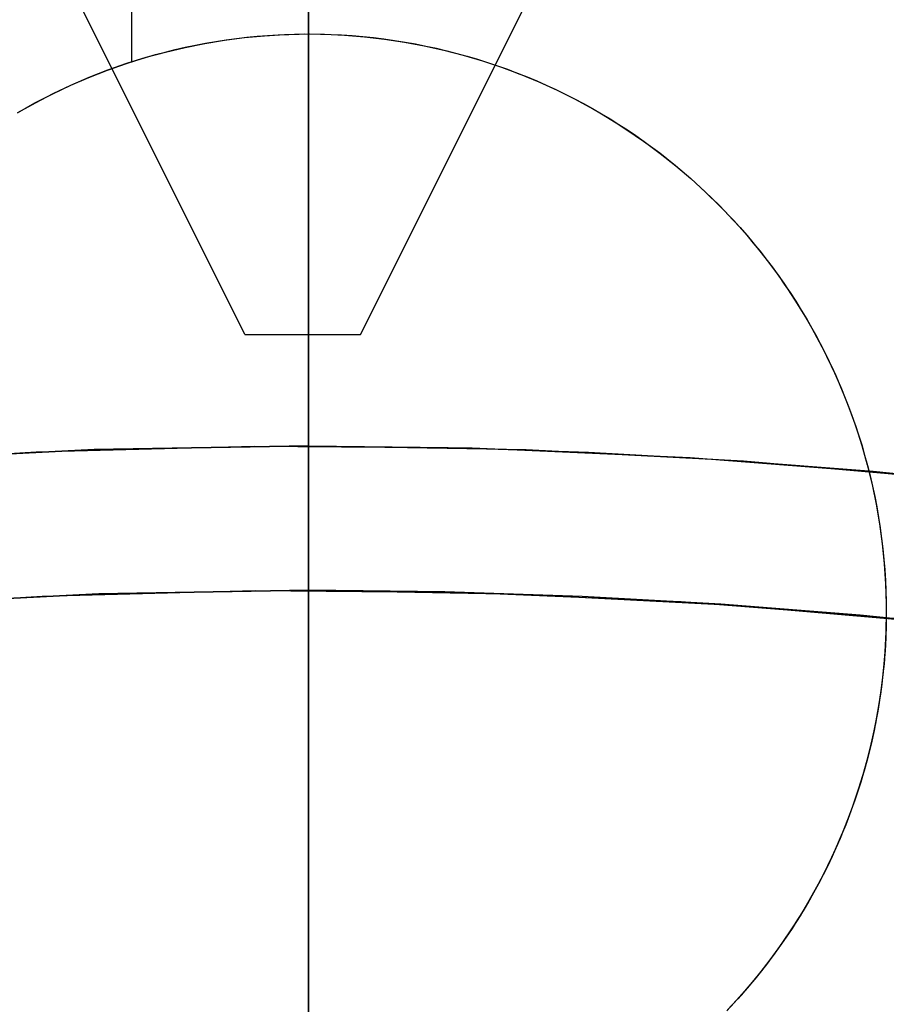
# Model space of a CAD drawing. Header units: millimetres. Extents: x -356 to 356, y -410 to 410.
# Tile 78 of 126: x -1 to 2, y 19.64 to 23.05. Entities that reach past the tile are written whole.
import ezdxf

# ---------------------------------------------------------------- set-up
doc = ezdxf.new("R2010")
doc.units = ezdxf.units.MM
doc.header["$MEASUREMENT"] = 0
doc.layers.add('1', color=7, linetype='Continuous')

msp = doc.modelspace()

# ---------------------------------------------------------------- linework, layer by layer
at = {"layer": '1', "color": 252, "extrusion": (1, 0, 0)}
for points in [[(34.4019, -339.2847), (34.0983, -339.453), (33.7891, -339.6107), (33.4746, -339.7575), (33.1551, -339.8934), (32.8312, -340.0181), (32.5031, -340.1314), (32.1713, -340.2333), (31.8361, -340.3236), (31.498, -340.4023), (31.1574, -340.4691), (30.8147, -340.5241), (30.4702, -340.5672), (30.1245, -340.5983), (29.7779, -340.6174), (29.4309, -340.6244), (29.0838, -340.6194), (28.7371, -340.6023), (28.3912, -340.5732), (28.0465, -340.5321), (27.7034, -340.4791), (27.3624, -340.4142), (27.0239, -340.3376), (26.6882, -340.2492), (26.3558, -340.1492), (26.0271, -340.0377), (25.7024, -339.9149), (25.3822, -339.7809), (25.0668, -339.6359), (24.7567, -339.48), (24.4521, -339.3135), (24.1535, -339.1364), (23.8613, -338.9492), (23.5757, -338.7518), (23.2971, -338.5447), (23.0259, -338.3281), (22.7624, -338.1022), (22.5068, -337.8672), (22.2596, -337.6235), (22.021, -337.3714), (21.7913, -337.1112), (21.5707, -336.8432), (21.3596, -336.5676), (21.1582, -336.2849), (20.9667, -335.9954), (20.7854, -335.6994), (20.6144, -335.3973), (20.4541, -335.0894), (20.3045, -334.7762), (20.1659, -334.4579), (20.0384, -334.1351), (19.9222, -333.808), (19.8174, -333.4771), (19.7242, -333.1427), (19.6426, -332.8053), (19.5728, -332.4653), (19.5149, -332.123), (19.4688, -331.779), (19.4347, -331.4335), (19.4126, -331.0871), (19.4026, -330.7401), (19.4046, -330.393), (19.4187, -330.0462), (19.4447, -329.7001), (19.4828, -329.355), (19.5329, -329.0115), (19.5948, -328.67), (19.6685, -328.3308), (19.754, -327.9944), (19.8511, -327.6611), (19.9597, -327.3314), (20.0797, -327.0057), (20.2109, -326.6843), (20.3532, -326.3677), (20.5064, -326.0562), (20.6703, -325.7502), (20.8447, -325.4501), (21.0294, -325.1562), (21.2243, -324.8689), (21.4289, -324.5886), (21.6432, -324.3155), (21.8669, -324.05), (22.0996, -323.7925), (22.3411, -323.5431), (22.5911, -323.3024), (22.8493, -323.0704), (23.1155, -322.8475), (23.3892, -322.634), (23.6701, -322.4301), (23.958, -322.2362), (24.2524, -322.0523), (24.553, -321.8787), (24.8594, -321.7157), (25.1714, -321.5634), (25.4884, -321.422), (25.8101, -321.2917), (26.1362, -321.1727), (26.4662, -321.0651), (26.7998, -320.9689), (27.1364, -320.8844), (27.4759, -320.8117), (27.8176, -320.7507), (28.1612, -320.7017), (28.5064, -320.6646), (28.8526, -320.6395), (29.1994, -320.6265), (29.5466, -320.6255), (29.8935, -320.6365), (30.2399, -320.6596), (30.5852, -320.6947), (30.9291, -320.7417), (31.2712, -320.8007), (31.611, -320.8715), (31.9482, -320.954), (32.2823, -321.0482), (32.6129, -321.154), (32.9396, -321.2711), (33.2621, -321.3995), (33.58, -321.5391), (33.8928, -321.6896), (34.2002, -321.8508), (34.5018, -322.0226), (34.7973, -322.2048), (35.0862, -322.3971), (35.3684, -322.5994), (35.6433, -322.8113), (35.9107, -323.0326), (36.1703, -323.2631), (36.4217, -323.5024), (36.6646, -323.7503), (36.8988, -324.0065), (37.124, -324.2707), (37.3399, -324.5426), (37.5462, -324.8217), (37.7426, -325.1079), (37.9291, -325.4007), (38.1052, -325.6998), (38.2709, -326.0048), (38.4259, -326.3154), (38.57, -326.6312), (38.7031, -326.9518), (38.825, -327.2768), (38.9355, -327.6059), (39.0345, -327.9386), (39.1219, -328.2745), (39.1976, -328.6133), (39.2615, -328.9545), (39.3135, -329.2977), (39.3536, -329.6425), (39.3817, -329.9884), (39.3977, -330.3352), (39.4018, -330.6823), (39.3937, -331.0293), (39.3737, -331.3759), (39.3416, -331.7215), (39.2975, -332.0658), (39.2415, -332.4084), (39.1737, -332.7488), (39.0941, -333.0867), (39.0028, -333.4216), (38.8999, -333.7531), (38.7856, -334.0809), (38.66, -334.4044), (38.5232, -334.7235), (38.3754, -335.0376), (38.2169, -335.3464), (38.0477, -335.6495), (37.8681, -335.9465), (37.6783, -336.2371), (37.4785, -336.521), (37.269, -336.7978), (37.05, -337.0671), (36.8217, -337.3286), (36.5846, -337.5821), (36.3388, -337.8272), (36.0846, -338.0636), (35.8224, -338.2911), (35.5525, -338.5093), (35.2751, -338.718), (34.9907, -338.917), (34.6995, -339.1059), (34.4019, -339.2847)], [(33.9019, -338.4187), (33.6287, -338.5701), (33.3504, -338.7121), (33.0673, -338.8442), (32.7798, -338.9665), (32.4883, -339.0787), (32.193, -339.1807), (31.8943, -339.2724), (31.5927, -339.3537), (31.2884, -339.4245), (30.9818, -339.4847), (30.6734, -339.5342), (30.3634, -339.5729), (30.0522, -339.6009), (29.7403, -339.6181), (29.428, -339.6244), (29.1156, -339.6199), (28.8036, -339.6045), (28.4922, -339.5783), (28.182, -339.5414), (27.8733, -339.4937), (27.5664, -339.4353), (27.2617, -339.3663), (26.9596, -339.2867), (26.6604, -339.1967), (26.3646, -339.0964), (26.0723, -338.9859), (25.7842, -338.8653), (25.5003, -338.7348), (25.2212, -338.5945), (24.9471, -338.4446), (24.6784, -338.2852), (24.4153, -338.1167), (24.1583, -337.9391), (23.9076, -337.7527), (23.6635, -337.5577), (23.4263, -337.3544), (23.1964, -337.1429), (22.9739, -336.9236), (22.7591, -336.6967), (22.5524, -336.4625), (22.3539, -336.2213), (22.1639, -335.9733), (21.9826, -335.7189), (21.8102, -335.4583), (21.647, -335.1919), (21.4932, -334.92), (21.3489, -334.6429), (21.2143, -334.361), (21.0895, -334.0746), (20.9748, -333.784), (20.8702, -333.4896), (20.7759, -333.1918), (20.692, -332.8909), (20.6186, -332.5872), (20.5557, -332.2812), (20.5036, -331.9732), (20.4621, -331.6635), (20.4314, -331.3526), (20.4116, -331.0408), (20.4025, -330.7286), (20.4043, -330.4162), (20.417, -330.104), (20.4405, -329.7925), (20.4747, -329.482), (20.5198, -329.1728), (20.5755, -328.8654), (20.6419, -328.5602), (20.7188, -328.2574), (20.8062, -327.9574), (20.9039, -327.6607), (21.0119, -327.3675), (21.13, -327.0783), (21.258, -326.7934), (21.3959, -326.513), (21.5434, -326.2376), (21.7004, -325.9675), (21.8667, -325.703), (22.042, -325.4445), (22.2262, -325.1922), (22.4191, -324.9464), (22.6204, -324.7075), (22.8298, -324.4757), (23.0472, -324.2513), (23.2722, -324.0346), (23.5046, -323.8258), (23.7441, -323.6252), (23.9904, -323.4331), (24.2433, -323.2496), (24.5024, -323.075), (24.7673, -322.9095), (25.0379, -322.7533), (25.3137, -322.6066), (25.5944, -322.4695), (25.8798, -322.3423), (26.1693, -322.225), (26.4628, -322.1179), (26.7598, -322.021), (27.06, -321.9345), (27.363, -321.8584), (27.6685, -321.7929), (27.976, -321.7381), (28.2853, -321.694), (28.5959, -321.6606), (28.9075, -321.638), (29.2197, -321.6263), (29.5321, -321.6254), (29.8443, -321.6353), (30.1561, -321.6561), (30.4669, -321.6877), (30.7764, -321.73), (31.0843, -321.7831), (31.3901, -321.8468), (31.6936, -321.9211), (31.9942, -322.0059), (32.2918, -322.101), (32.5859, -322.2064), (32.8761, -322.322), (33.1622, -322.4476), (33.4437, -322.583), (33.7204, -322.7282), (33.9918, -322.8828), (34.2577, -323.0468), (34.5178, -323.2199), (34.7717, -323.4019), (35.0191, -323.5926), (35.2598, -323.7918), (35.4934, -323.9992), (35.7197, -324.2146), (35.9384, -324.4377), (36.1491, -324.6683), (36.3518, -324.9061), (36.5461, -325.1507), (36.7317, -325.402), (36.9086, -325.6595), (37.0764, -325.9231), (37.2349, -326.1922), (37.384, -326.4668), (37.5235, -326.7463), (37.6532, -327.0305), (37.773, -327.3191), (37.8827, -327.6116), (37.9821, -327.9077), (38.0712, -328.2072), (38.1499, -328.5095), (38.218, -328.8144), (38.2755, -329.1215), (38.3224, -329.4303), (38.3584, -329.7407), (38.3837, -330.052), (38.3982, -330.3641), (38.4018, -330.6765), (38.3945, -330.9888), (38.3765, -331.3007), (38.3476, -331.6118), (38.3079, -331.9217), (38.2576, -332.23), (38.1965, -332.5364), (38.1248, -332.8404), (38.0427, -333.1419), (37.9501, -333.4402), (37.8472, -333.7352), (37.7342, -334.0264), (37.6111, -334.3136), (37.4781, -334.5963), (37.3354, -334.8742), (37.1831, -335.147), (37.0215, -335.4143), (36.8506, -335.6759), (36.6708, -335.9313), (36.4823, -336.1804), (36.2852, -336.4228), (36.0798, -336.6582), (35.8663, -336.8863), (35.6451, -337.1069), (35.4164, -337.3197), (35.1804, -337.5244), (34.9374, -337.7208), (34.6878, -337.9086), (34.4318, -338.0877), (34.1697, -338.2578), (33.9019, -338.4187)], [(33.4019, -337.5526), (33.1591, -337.6873), (32.9117, -337.8134), (32.66, -337.9309), (32.4045, -338.0396), (32.1453, -338.1393), (31.8829, -338.23), (31.6174, -338.3115), (31.3493, -338.3838), (31.0788, -338.4467), (30.8063, -338.5002), (30.5321, -338.5442), (30.2566, -338.5787), (29.98, -338.6035), (29.7027, -338.6188), (29.4251, -338.6244), (29.1474, -338.6204), (28.87, -338.6067), (28.5933, -338.5835), (28.3176, -338.5506), (28.0431, -338.5082), (27.7703, -338.4563), (27.4995, -338.3949), (27.231, -338.3242), (26.965, -338.2442), (26.702, -338.1551), (26.4423, -338.0568), (26.1861, -337.9496), (25.9338, -337.8336), (25.6857, -337.7089), (25.4421, -337.5757), (25.2032, -337.434), (24.9694, -337.2842), (24.7409, -337.1264), (24.5181, -336.9607), (24.3011, -336.7874), (24.0903, -336.6066), (23.8859, -336.4187), (23.6881, -336.2237), (23.4972, -336.022), (23.3134, -335.8139), (23.137, -335.5994), (22.9681, -335.379), (22.8069, -335.1528), (22.6538, -334.9212), (22.5087, -334.6844), (22.3719, -334.4427), (22.2437, -334.1964), (22.124, -333.9458), (22.0131, -333.6912), (21.9111, -333.433), (21.8182, -333.1713), (21.7343, -332.9065), (21.6597, -332.639), (21.5945, -332.3691), (21.5386, -332.0971), (21.4923, -331.8233), (21.4554, -331.5481), (21.4282, -331.2717), (21.4105, -330.9946), (21.4025, -330.717), (21.4041, -330.4393), (21.4153, -330.1618), (21.4362, -329.8849), (21.4666, -329.6089), (21.5067, -329.3341), (21.5562, -329.0609), (21.6152, -328.7895), (21.6836, -328.5204), (21.7612, -328.2538), (21.8481, -327.99), (21.9441, -327.7294), (22.0491, -327.4723), (22.1629, -327.219), (22.2855, -326.9698), (22.4166, -326.7251), (22.5561, -326.485), (22.7039, -326.2499), (22.8598, -326.02), (23.0235, -325.7958), (23.195, -325.5773), (23.3739, -325.3649), (23.56, -325.1589), (23.7533, -324.9594), (23.9533, -324.7668), (24.1599, -324.5812), (24.3728, -324.4029), (24.5917, -324.2321), (24.8165, -324.069), (25.0468, -323.9138), (25.2823, -323.7667), (25.5228, -323.6278), (25.7679, -323.4974), (26.0175, -323.3756), (26.2711, -323.2625), (26.5285, -323.1583), (26.7894, -323.0631), (27.0534, -322.9769), (27.3202, -322.9), (27.5895, -322.8324), (27.8611, -322.7742), (28.1345, -322.7255), (28.4094, -322.6862), (28.6855, -322.6566), (28.9624, -322.6365), (29.2399, -322.6261), (29.5176, -322.6253), (29.7952, -322.6341), (30.0723, -322.6526), (30.3485, -322.6806), (30.6237, -322.7183), (30.8973, -322.7654), (31.1692, -322.8221), (31.4389, -322.8881), (31.7062, -322.9635), (31.9707, -323.0481), (32.2321, -323.1418), (32.4901, -323.2445), (32.7444, -323.3561), (32.9946, -323.4765), (33.2405, -323.6055), (33.4818, -323.743), (33.7182, -323.8887), (33.9494, -324.0426), (34.1751, -324.2044), (34.395, -324.3739), (34.6089, -324.551), (34.8166, -324.7353), (35.0177, -324.9268), (35.2121, -325.1252), (35.3994, -325.3301), (35.5796, -325.5415), (35.7523, -325.7589), (35.9173, -325.9823), (36.0745, -326.2112), (36.2236, -326.4454), (36.3646, -326.6847), (36.4971, -326.9287), (36.6211, -327.1772), (36.7364, -327.4298), (36.8429, -327.6863), (36.9403, -327.9463), (37.0288, -328.2096), (37.108, -328.4757), (37.1779, -328.7445), (37.2385, -329.0155), (37.2896, -329.2885), (37.3312, -329.563), (37.3633, -329.8389), (37.3857, -330.1156), (37.3986, -330.393), (37.4018, -330.6707), (37.3954, -330.9483), (37.3793, -331.2256), (37.3536, -331.5021), (37.3184, -331.7775), (37.2736, -332.0516), (37.2193, -332.3239), (37.1556, -332.5942), (37.0826, -332.8621), (37.0003, -333.1274), (36.9089, -333.3896), (36.8084, -333.6484), (36.6989, -333.9037), (36.5807, -334.155), (36.4539, -334.402), (36.3185, -334.6445), (36.1748, -334.8821), (36.023, -335.1146), (35.8632, -335.3417), (35.6955, -335.5631), (35.5204, -335.7785), (35.3378, -335.9878), (35.1481, -336.1906), (34.9514, -336.3866), (34.7481, -336.5758), (34.5383, -336.7577), (34.3224, -336.9323), (34.1005, -337.0993), (33.8729, -337.2585), (33.64, -337.4096), (33.4019, -337.5526)], [(21.9597, -50.6769), (24.9597, -52.1769)], [(21.9597, -50.2769), (24.9597, -48.7769)], [(23, -325.9019), (23, -327.9019)], [(21.9597, -50.2769), (21.9597, -50.6769)], [(21.5748, -446.5623), (21.5671, -445.991), (21.5441, -445.4169), (21.5055, -444.8407), (21.4511, -444.2629), (21.3807, -443.6841), (21.2942, -443.1051), (21.1915, -442.5265), (21.0725, -441.9489), (20.9373, -441.373), (20.7858, -440.7995), (20.618, -440.2292), (20.4342, -439.6626), (20.2344, -439.1005), (20.0187, -438.5435), (19.7874, -437.9923), (19.5408, -437.4475), (19.279, -436.9099), (19.0025, -436.3799), (18.7115, -435.8583), (18.4065, -435.3456), (18.0879, -434.8423), (17.756, -434.3491), (17.4114, -433.8663), (17.0546, -433.3945), (16.686, -432.9342), (16.3062, -432.4856), (15.9159, -432.0493), (15.5154, -431.6256), (15.1055, -431.2148), (14.6866, -430.8171), (14.2595, -430.4329), (13.8248, -430.0623)], [(21.5748, -446.5623), (21.5748, -492.0623)], [(13.6431, -430.5623), (14.0608, -430.9244), (14.471, -431.2996), (14.8732, -431.6876), (15.2667, -432.0881), (15.651, -432.5008), (16.0256, -432.9255), (16.3898, -433.3618), (16.7433, -433.8094), (17.0855, -434.2678), (17.4158, -434.7367), (17.734, -435.2155), (18.0394, -435.7038), (18.3317, -436.2011), (18.6105, -436.7069), (18.8754, -437.2205), (19.1262, -437.7414), (19.3625, -438.2691), (19.584, -438.8029), (19.7906, -439.3421), (19.982, -439.8863), (20.1581, -440.4346), (20.3188, -440.9866), (20.4639, -441.5415), (20.5935, -442.0987), (20.7075, -442.6575), (20.8059, -443.2173), (20.8888, -443.7775), (20.9562, -444.3374), (21.0084, -444.8964), (21.0454, -445.454), (21.0675, -446.0094), (21.0748, -446.5623)], [(21.0748, -446.5623), (21.0748, -492.0623)]]:
    msp.add_lwpolyline(points, dxfattribs=at)
at = {"layer": '1', "color": 252, "extrusion": (-0.000237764, 0, 1)}
msp.add_lwpolyline([(27.5022, 0), (27.4858, 0.9501), (27.4366, 1.899), (27.3547, 2.8457), (27.2401, 3.789), (27.0931, 4.7278), (26.9138, 5.6609), (26.7023, 6.5874), (26.459, 7.5059), (26.1842, 8.4155), (25.8781, 9.3151), (25.5411, 10.2036), (25.1737, 11.0799), (24.7763, 11.943), (24.3493, 12.7919), (23.8932, 13.6255), (23.4087, 14.4429), (22.8962, 15.2431), (22.3564, 16.0251), (21.7899, 16.788), (21.1975, 17.5309), (20.5797, 18.253), (19.9374, 18.9532), (19.2714, 19.6309), (18.5823, 20.2852), (17.871, 20.9153), (17.1384, 21.5205), (16.3854, 22.1001), (15.6128, 22.6533), (14.8216, 23.1795), (14.0127, 23.6781), (13.1871, 24.1484), (12.3457, 24.59), (11.4895, 25.0023), (10.6197, 25.3848), (9.7372, 25.7371), (8.843, 26.0586), (7.9383, 26.3491), (7.0241, 26.6083), (6.1015, 26.8357), (5.1715, 27.0311), (4.2354, 27.1943), (3.2943, 27.3251), (2.3491, 27.4233), (1.4012, 27.4889), (0.4515, 27.5217), (-0.4987, 27.5217), (-1.4484, 27.4889), (-2.3963, 27.4233), (-3.3415, 27.3251), (-4.2827, 27.1943), (-5.2188, 27.0311), (-6.1487, 26.8357), (-7.0713, 26.6083), (-7.9855, 26.3491), (-8.8902, 26.0586), (-9.7844, 25.7371), (-10.6669, 25.3848), (-11.5368, 25.0023), (-12.3929, 24.59), (-13.2343, 24.1484), (-14.0599, 23.6781), (-14.8688, 23.1795), (-15.66, 22.6533), (-16.4326, 22.1001), (-17.1857, 21.5205), (-17.9182, 20.9153), (-18.6295, 20.2852), (-19.3186, 19.6309), (-19.9847, 18.9532), (-20.6269, 18.253), (-21.2447, 17.5309), (-21.8372, 16.788), (-22.4036, 16.0251), (-22.9434, 15.2431), (-23.4559, 14.4429), (-23.9404, 13.6255), (-24.3965, 12.7919), (-24.8235, 11.943), (-25.2209, 11.0799), (-25.5883, 10.2036), (-25.9253, 9.3151), (-26.2314, 8.4155), (-26.5062, 7.5059), (-26.7495, 6.5874), (-26.961, 5.6609), (-27.1403, 4.7278), (-27.2874, 3.789), (-27.4019, 2.8457), (-27.4838, 1.899), (-27.533, 0.9501), (-27.5494, 0)], dxfattribs=at)
at = {"layer": '1', "color": 252, "extrusion": (-8.22423e-05, 0, 1)}
msp.add_lwpolyline([(26.5177, 0), (26.5019, 0.9156), (26.4545, 1.8301), (26.3756, 2.7424), (26.2652, 3.6514), (26.1235, 4.5561), (25.9507, 5.4553), (25.7469, 6.3481), (25.5125, 7.2332), (25.2476, 8.1098), (24.9526, 8.9767), (24.6279, 9.8329), (24.2739, 10.6774), (23.8908, 11.5092), (23.4794, 12.3272), (23.0399, 13.1306), (22.5729, 13.9183), (22.0791, 14.6894), (21.5589, 15.443), (21.013, 16.1782), (20.4421, 16.8941), (19.8468, 17.5899), (19.2278, 18.2648), (18.5859, 18.9178), (17.9218, 19.5483), (17.2364, 20.1556), (16.5305, 20.7388), (15.8048, 21.2973), (15.0603, 21.8304), (14.2978, 22.3375), (13.5183, 22.818), (12.7226, 23.2712), (11.9118, 23.6968), (11.0868, 24.0941), (10.2485, 24.4627), (9.398, 24.8021), (8.5364, 25.112), (7.6645, 25.392), (6.7835, 25.6417), (5.8944, 25.8608), (4.9983, 26.0492), (4.0962, 26.2064), (3.1892, 26.3325), (2.2784, 26.4272), (1.3649, 26.4903), (0.4497, 26.5219), (-0.466, 26.5219), (-1.3812, 26.4903), (-2.2947, 26.4272), (-3.2055, 26.3325), (-4.1125, 26.2064), (-5.0146, 26.0492), (-5.9107, 25.8608), (-6.7998, 25.6417), (-7.6808, 25.392), (-8.5527, 25.112), (-9.4144, 24.8021), (-10.2648, 24.4627), (-11.1031, 24.0941), (-11.9281, 23.6968), (-12.7389, 23.2712), (-13.5346, 22.818), (-14.3141, 22.3375), (-15.0766, 21.8304), (-15.8211, 21.2973), (-16.5468, 20.7388), (-17.2528, 20.1556), (-17.9382, 19.5483), (-18.6022, 18.9178), (-19.2441, 18.2648), (-19.8631, 17.5899), (-20.4584, 16.8941), (-21.0293, 16.1782), (-21.5752, 15.443), (-22.0954, 14.6894), (-22.5892, 13.9183), (-23.0562, 13.1306), (-23.4957, 12.3272), (-23.9072, 11.5092), (-24.2902, 10.6774), (-24.6443, 9.8329), (-24.969, 8.9767), (-25.2639, 8.1098), (-25.5288, 7.2332), (-25.7633, 6.3481), (-25.967, 5.4553), (-26.1399, 4.5561), (-26.2815, 3.6514), (-26.3919, 2.7424), (-26.4709, 1.8301), (-26.5183, 0.9156), (-26.5341, 0)], dxfattribs=at)
at = {"layer": '1', "color": 252}
for points in [[(0, 26.026), (0, 5)], [(0, 26.026), (0, 5)], [(-0.6118, 22.9041), (-0.6118, 24.9925)], [(-0.6118, 22.9041), (-0.6118, 24.9925)], [(-0.2205, 21.9597), (-1.7205, 24.9597)], [(0.1795, 21.9597), (1.6795, 24.9597)], [(-1.0081, 22.7273), (-0.9475, 22.7613), (-0.8857, 22.7932), (-0.8229, 22.8229), (-0.759, 22.8504), (-0.6943, 22.8756), (-0.6287, 22.8986), (-0.5624, 22.9193), (-0.4953, 22.9377), (-0.4277, 22.9537), (-0.3596, 22.9674), (-0.291, 22.9787), (-0.2221, 22.9876), (-0.1529, 22.9941), (-0.0835, 22.9983), (-0.0141, 23), (0.0554, 22.9992), (0.1249, 22.9961), (0.1941, 22.9906), (0.2632, 22.9826), (0.3319, 22.9723), (0.4002, 22.9595), (0.4681, 22.9445), (0.5353, 22.927), (0.602, 22.9073), (0.6679, 22.8852), (0.733, 22.8608), (0.7972, 22.8343), (0.8604, 22.8055), (0.9226, 22.7745), (0.9837, 22.7413), (1.0436, 22.7061), (1.1023, 22.6688), (1.1596, 22.6295), (1.2155, 22.5882), (1.27, 22.5451), (1.3229, 22.5), (1.3742, 22.4531), (1.4238, 22.4045), (1.4718, 22.3542), (1.5179, 22.3022), (1.5623, 22.2487), (1.6047, 22.1937), (1.6452, 22.1372), (1.6837, 22.0794), (1.7202, 22.0202), (1.7546, 21.9598), (1.7869, 21.8983), (1.817, 21.8357), (1.845, 21.772), (1.8707, 21.7075), (1.8941, 21.642), (1.9153, 21.5758), (1.9342, 21.5089), (1.9507, 21.4414), (1.9648, 21.3734), (1.9766, 21.3049), (1.986, 21.2361), (1.993, 21.1669), (1.9976, 21.0976), (1.9998, 21.0281), (1.9996, 20.9586), (1.9969, 20.8892), (1.9919, 20.8198), (1.9844, 20.7507), (1.9745, 20.682), (1.9623, 20.6135), (1.9477, 20.5456), (1.9307, 20.4782), (1.9114, 20.4114), (1.8898, 20.3454), (1.866, 20.2801), (1.8398, 20.2157), (1.8115, 20.1523), (1.7809, 20.0899), (1.7482, 20.0285), (1.7134, 19.9684), (1.6765, 19.9095), (1.6376, 19.8519), (1.5967, 19.7957), (1.5539, 19.7409), (1.5093, 19.6877), (1.4628, 19.6361)], [(-1.0062, 22.7284), (-0.9457, 22.7623), (-0.8845, 22.7938), (-0.8229, 22.8229), (-0.7603, 22.8498), (-0.6962, 22.8749), (-0.6308, 22.8979), (-0.5975, 22.9087), (-0.564, 22.9188), (-0.5301, 22.9285), (-0.496, 22.9375), (-0.4615, 22.946), (-0.4268, 22.9539), (-0.3919, 22.9612), (-0.3567, 22.9679), (-0.3213, 22.974), (-0.2857, 22.9795), (-0.2499, 22.9843), (-0.214, 22.9885), (-0.1779, 22.9921), (-0.1416, 22.995), (-0.1052, 22.9972), (-0.0688, 22.9988), (-0.0322, 22.9997), (0.0044, 23), (0.0411, 22.9996), (0.0778, 22.9985), (0.1145, 22.9967), (0.1512, 22.9943), (0.1879, 22.9912), (0.2245, 22.9874), (0.2611, 22.9829), (0.2976, 22.9777), (0.334, 22.9719), (0.3703, 22.9654), (0.4064, 22.9583), (0.4424, 22.9505), (0.4782, 22.942), (0.5138, 22.9329), (0.5492, 22.9231), (0.5843, 22.9127), (0.6193, 22.9017), (0.6539, 22.8901), (0.6883, 22.8778), (0.7224, 22.865), (0.7562, 22.8515), (0.7897, 22.8375), (0.8228, 22.8229), (0.8556, 22.8077), (0.888, 22.792), (0.9201, 22.7758), (0.9517, 22.7591), (0.9829, 22.7418), (1.0138, 22.724), (1.0442, 22.7058), (1.0742, 22.6871), (1.1037, 22.6679), (1.1328, 22.6483), (1.1614, 22.6283), (1.2172, 22.587), (1.271, 22.5442), (1.3229, 22.5), (1.3732, 22.4541), (1.4224, 22.406), (1.4703, 22.3558), (1.4938, 22.3299), (1.5169, 22.3035), (1.5396, 22.2766), (1.5619, 22.2492), (1.5838, 22.2213), (1.6053, 22.193), (1.6263, 22.1641), (1.6469, 22.1348), (1.667, 22.1051), (1.6866, 22.0749), (1.7058, 22.0442), (1.7244, 22.0132), (1.7425, 21.9817), (1.76, 21.9499), (1.7771, 21.9177), (1.7935, 21.8851), (1.8094, 21.8521), (1.8247, 21.8188), (1.8394, 21.7852), (1.8535, 21.7513), (1.867, 21.7172), (1.8799, 21.6827), (1.8921, 21.648), (1.9037, 21.613), (1.9147, 21.5779), (1.925, 21.5425), (1.9347, 21.5069), (1.9437, 21.4712), (1.952, 21.4353), (1.9597, 21.3993), (1.9667, 21.3632), (1.9731, 21.327), (1.9788, 21.2907), (1.9838, 21.2544), (1.9881, 21.218), (1.9917, 21.1816), (1.9947, 21.1452), (1.997, 21.1089), (1.9987, 21.0725), (1.9997, 21.0363), (2, 21.0001), (1.9997, 20.964), (1.9987, 20.9279), (1.9971, 20.8921), (1.9948, 20.8563), (1.992, 20.8207), (1.9884, 20.7853), (1.9843, 20.7501), (1.9796, 20.7151), (1.9743, 20.6803), (1.9684, 20.6457), (1.9619, 20.6114), (1.9472, 20.5436), (1.9304, 20.4769), (1.9114, 20.4114), (1.8903, 20.3467), (1.8667, 20.282), (1.8407, 20.2177), (1.8267, 20.1857), (1.8122, 20.1538), (1.797, 20.122), (1.7812, 20.0904), (1.7648, 20.059), (1.7478, 20.0277), (1.7301, 19.9967), (1.7119, 19.9659), (1.6931, 19.9353), (1.6736, 19.905), (1.6536, 19.8749), (1.6329, 19.8452), (1.6117, 19.8158), (1.5899, 19.7867), (1.5675, 19.7579), (1.5446, 19.7295), (1.5211, 19.7014), (1.4971, 19.6738), (1.4725, 19.6466), (1.4474, 19.6198)], [(-1.0062, 22.7284), (-0.9457, 22.7623), (-0.8845, 22.7938), (-0.8229, 22.8229), (-0.7603, 22.8498), (-0.6962, 22.8749), (-0.6308, 22.8979), (-0.5975, 22.9087), (-0.564, 22.9188), (-0.5301, 22.9285), (-0.496, 22.9375), (-0.4615, 22.946), (-0.4268, 22.9539), (-0.3919, 22.9612), (-0.3567, 22.9679), (-0.3213, 22.974), (-0.2857, 22.9795), (-0.2499, 22.9843), (-0.214, 22.9885), (-0.1779, 22.9921), (-0.1416, 22.995), (-0.1052, 22.9972), (-0.0688, 22.9988), (-0.0322, 22.9997), (0.0044, 23), (0.0411, 22.9996), (0.0778, 22.9985), (0.1145, 22.9967), (0.1512, 22.9943), (0.1879, 22.9912), (0.2245, 22.9874), (0.2611, 22.9829), (0.2976, 22.9777), (0.334, 22.9719), (0.3703, 22.9654), (0.4064, 22.9583), (0.4424, 22.9505), (0.4782, 22.942), (0.5138, 22.9329), (0.5492, 22.9231), (0.5843, 22.9127), (0.6193, 22.9017), (0.6539, 22.8901), (0.6883, 22.8778), (0.7224, 22.865), (0.7562, 22.8515), (0.7897, 22.8375), (0.8228, 22.8229), (0.8556, 22.8077), (0.888, 22.792), (0.9201, 22.7758), (0.9517, 22.7591), (0.9829, 22.7418), (1.0138, 22.724), (1.0442, 22.7058), (1.0742, 22.6871), (1.1037, 22.6679), (1.1328, 22.6483), (1.1614, 22.6283), (1.2172, 22.587), (1.271, 22.5442), (1.3229, 22.5), (1.3732, 22.4541), (1.4224, 22.406), (1.4703, 22.3558), (1.4938, 22.3299), (1.5169, 22.3035), (1.5396, 22.2766), (1.5619, 22.2492), (1.5838, 22.2213), (1.6053, 22.193), (1.6263, 22.1641), (1.6469, 22.1348), (1.667, 22.1051), (1.6866, 22.0749), (1.7058, 22.0442), (1.7244, 22.0132), (1.7425, 21.9817), (1.76, 21.9499), (1.7771, 21.9177), (1.7935, 21.8851), (1.8094, 21.8521), (1.8247, 21.8188), (1.8394, 21.7852), (1.8535, 21.7513), (1.867, 21.7172), (1.8799, 21.6827), (1.8921, 21.648), (1.9037, 21.613), (1.9147, 21.5779), (1.925, 21.5425), (1.9347, 21.5069), (1.9437, 21.4712), (1.952, 21.4353), (1.9597, 21.3993), (1.9667, 21.3632), (1.9731, 21.327), (1.9788, 21.2907), (1.9838, 21.2544), (1.9881, 21.218), (1.9917, 21.1816), (1.9947, 21.1452), (1.997, 21.1089), (1.9987, 21.0725), (1.9997, 21.0363), (2, 21.0001), (1.9997, 20.964), (1.9987, 20.9279), (1.9971, 20.8921), (1.9948, 20.8563), (1.992, 20.8207), (1.9884, 20.7853), (1.9843, 20.7501), (1.9796, 20.7151), (1.9743, 20.6803), (1.9684, 20.6457), (1.9619, 20.6114), (1.9472, 20.5436), (1.9304, 20.4769), (1.9114, 20.4114), (1.8903, 20.3467), (1.8667, 20.282), (1.8407, 20.2177), (1.8267, 20.1857), (1.8122, 20.1538), (1.797, 20.122), (1.7812, 20.0904), (1.7648, 20.059), (1.7478, 20.0277), (1.7301, 19.9967), (1.7119, 19.9659), (1.6931, 19.9353), (1.6736, 19.905), (1.6536, 19.8749), (1.6329, 19.8452), (1.6117, 19.8158), (1.5899, 19.7867), (1.5675, 19.7579), (1.5446, 19.7295), (1.5211, 19.7014), (1.4971, 19.6738), (1.4725, 19.6466), (1.4474, 19.6198)], [(-0.2205, 21.9597), (0.1795, 21.9597)], [(0, 21.5748), (-0.7426, 21.5621), (-1.4843, 21.524), (-2.2242, 21.4607), (-2.9616, 21.3722), (-3.6956, 21.2585), (-4.4252, 21.1198), (-5.1496, 20.9563), (-5.8681, 20.7682), (-6.5797, 20.5557), (-7.2836, 20.3189), (-7.9791, 20.0583), (-8.6652, 19.7741), (-9.3413, 19.4666), (-10.0064, 19.1363), (-10.6599, 18.7834), (-11.301, 18.4084), (-11.9288, 18.0117), (-12.5428, 17.5938)], [(-12.5428, 17.5938), (-11.9288, 18.0117), (-11.301, 18.4084), (-10.6599, 18.7834), (-10.0064, 19.1363), (-9.3413, 19.4666), (-8.6652, 19.7741), (-7.9791, 20.0583), (-7.2836, 20.3189), (-6.5797, 20.5557), (-5.8681, 20.7682), (-5.1496, 20.9563), (-4.4252, 21.1198), (-3.6956, 21.2585), (-2.9616, 21.3722), (-2.2242, 21.4607), (-1.4843, 21.524), (-0.7426, 21.5621), (0, 21.5748)], [(-6.8646, 20.4631), (-6.1441, 20.6889), (-5.4163, 20.8896), (-4.682, 21.0648), (-3.942, 21.2145), (-3.1972, 21.3385), (-2.4486, 21.4365), (-1.6971, 21.5084), (-0.9435, 21.5543), (-0.1888, 21.5739), (0.5662, 21.5674), (1.3205, 21.5346), (2.0732, 21.4757), (2.8233, 21.3907), (3.5701, 21.2797), (4.3126, 21.1429), (5.0499, 20.9804)], [(0, 21.5748), (0.4828, 21.5694), (0.9696, 21.5531), (1.4603, 21.5257), (1.9543, 21.4868), (2.4515, 21.4362), (2.9514, 21.3736), (3.4536, 21.2988), (3.9577, 21.2116), (4.4633, 21.1119)], [(0, 21.5748), (0.7535, 21.5617), (1.5061, 21.5225), (2.2568, 21.4573), (3.0049, 21.3662), (3.7494, 21.2491), (4.4893, 21.1064)], [(0, 21.0748), (0, 21.5748)], [(0, 21.0748), (-0.7255, 21.0624), (-1.4502, 21.0252), (-2.1731, 20.9633), (-2.8935, 20.8768), (-3.6106, 20.7658), (-4.3234, 20.6303), (-5.0312, 20.4706), (-5.7332, 20.2867), (-6.4284, 20.0791), (-7.1162, 19.8478), (-7.7957, 19.5932), (-8.466, 19.3155), (-9.1265, 19.0151), (-9.7764, 18.6923), (-10.4148, 18.3475), (-11.0412, 17.9812), (-11.6546, 17.5936), (-12.2545, 17.1854), (-12.84, 16.7569)], [(-12.84, 16.7569), (-12.2545, 17.1854), (-11.6546, 17.5936), (-11.0412, 17.9812), (-10.4148, 18.3475), (-9.7764, 18.6923), (-9.1265, 19.0151), (-8.466, 19.3155), (-7.7957, 19.5932), (-7.1162, 19.8478), (-6.4284, 20.0791), (-5.7332, 20.2867), (-5.0312, 20.4706), (-4.3234, 20.6303), (-3.6106, 20.7658), (-2.8935, 20.8768), (-2.1731, 20.9633), (-1.4502, 21.0252), (-0.7255, 21.0624), (0, 21.0748)], [(-7.4025, 19.7437), (-6.7068, 19.9886), (-6.0029, 20.2092), (-5.2918, 20.4053), (-4.5743, 20.5766), (-3.8513, 20.7228), (-3.1237, 20.8439), (-2.3923, 20.9397), (-1.6581, 21.01), (-0.9218, 21.0547), (-0.1844, 21.074), (0.5532, 21.0676), (1.2901, 21.0356), (2.0255, 20.978), (2.7584, 20.895), (3.4881, 20.7865), (4.2135, 20.6528), (4.9338, 20.4941)], [(4.3607, 20.6225), (3.8667, 20.72), (3.3742, 20.8052), (2.8835, 20.8782), (2.3951, 20.9393), (1.9094, 20.9888), (1.4267, 21.0268), (0.9473, 21.0536), (0.4717, 21.0695), (0, 21.0748)], [(0, 21.0748), (0.7362, 21.062), (1.4714, 21.0237), (2.205, 20.96), (2.9358, 20.871), (3.6632, 20.7566), (4.3861, 20.6172)], [(2, 21), (1.9995, 20.9556), (1.998, 20.9108), (1.9955, 20.8657), (1.9919, 20.8203), (1.9873, 20.7746), (1.9815, 20.7286), (1.9746, 20.6824), (1.9666, 20.6361), (1.9574, 20.5896), (1.9471, 20.543), (1.9355, 20.4963), (1.9228, 20.4497), (1.9088, 20.4031), (1.8937, 20.3565), (1.8772, 20.3101), (1.8596, 20.2638), (1.8407, 20.2178), (1.8205, 20.172), (1.7992, 20.1265), (1.7766, 20.0814), (1.7527, 20.0367), (1.7277, 19.9925), (1.7014, 19.9488), (1.674, 19.9056), (1.6454, 19.863), (1.6156, 19.8211), (1.5847, 19.7799), (1.5527, 19.7394), (1.5196, 19.6997), (1.4855, 19.6609), (1.4503, 19.6229)], [(2, 21), (1.9995, 20.9556), (1.998, 20.9108), (1.9955, 20.8657), (1.9919, 20.8203), (1.9873, 20.7746), (1.9815, 20.7286), (1.9746, 20.6824), (1.9666, 20.6361), (1.9574, 20.5896), (1.9471, 20.543), (1.9355, 20.4963), (1.9228, 20.4497), (1.9088, 20.4031), (1.8937, 20.3565), (1.8772, 20.3101), (1.8596, 20.2638), (1.8407, 20.2178), (1.8205, 20.172), (1.7992, 20.1265), (1.7766, 20.0814), (1.7527, 20.0367), (1.7277, 19.9925), (1.7014, 19.9488), (1.674, 19.9056), (1.6454, 19.863), (1.6156, 19.8211), (1.5847, 19.7799), (1.5527, 19.7394), (1.5196, 19.6997), (1.4855, 19.6609), (1.4503, 19.6229)], [(2, 21), (1.9988, 20.931), (1.9952, 20.862), (1.9893, 20.7932), (1.981, 20.7247), (1.9703, 20.6565), (1.9572, 20.5887), (1.9419, 20.5214), (1.9242, 20.4546), (1.9042, 20.3885), (1.882, 20.3232), (1.8575, 20.2586), (1.8308, 20.1949), (1.8019, 20.1322), (1.7709, 20.0706), (1.7378, 20.01), (1.7026, 19.9506), (1.6653, 19.8925), (1.6261, 19.8356), (1.585, 19.7802), (1.5419, 19.7262), (1.497, 19.6738), (1.4504, 19.6229)]]:
    msp.add_lwpolyline(points, dxfattribs=at)
at = {"layer": '1', "color": 252, "extrusion": (0, -0.5, 0.866025)}
msp.add_lwpolyline([(0, -149.8494), (-0.0347, -149.8488), (-0.0694, -149.847), (-0.104, -149.844), (-0.1384, -149.8398), (-0.1727, -149.8344), (-0.2068, -149.8278), (-0.2406, -149.82), (-0.2742, -149.8111), (-0.3074, -149.801), (-0.3402, -149.7898), (-0.3726, -149.7774), (-0.4046, -149.7639), (-0.4361, -149.7493), (-0.4671, -149.7336), (-0.4975, -149.7169), (-0.5273, -149.6991), (-0.5565, -149.6803), (-0.585, -149.6605), (-0.6128, -149.6397), (-0.6398, -149.6179), (-0.6661, -149.5953), (-0.6916, -149.5717), (-0.7163, -149.5472), (-0.74, -149.522), (-0.7629, -149.4959), (-0.7849, -149.469), (-0.8059, -149.4414), (-0.826, -149.4131), (-0.8451, -149.3841), (-0.8631, -149.3544), (-0.8801, -149.3241), (-0.8961, -149.2933), (-0.9109, -149.2619), (-0.9247, -149.2301), (-0.9374, -149.1978), (-0.9489, -149.165), (-0.9593, -149.1319), (-0.9685, -149.0984), (-0.9766, -149.0647), (-0.9834, -149.0306), (-0.9891, -148.9964), (-0.9936, -148.962), (-0.997, -148.9274), (-0.9991, -148.8928), (-1, -148.8581), (-0.9997, -148.8234), (-0.9982, -148.7887), (-0.9954, -148.7541), (-0.9915, -148.7196), (-0.9864, -148.6853), (-0.9801, -148.6511), (-0.9727, -148.6172), (-0.964, -148.5836), (-0.9542, -148.5503), (-0.9433, -148.5174), (-0.9312, -148.4848), (-0.918, -148.4527), (-0.9036, -148.4211), (-0.8882, -148.39), (-0.8718, -148.3595), (-0.8542, -148.3295), (-0.8357, -148.3002), (-0.8161, -148.2715), (-0.7955, -148.2435), (-0.774, -148.2163), (-0.7516, -148.1898), (-0.7283, -148.1641), (-0.704, -148.1392), (-0.679, -148.1152), (-0.6531, -148.0921), (-0.6264, -148.0699), (-0.599, -148.0486), (-0.5708, -148.0283), (-0.542, -148.009), (-0.5125, -147.9907), (-0.4824, -147.9734), (-0.4517, -147.9572), (-0.4204, -147.9421), (-0.3887, -147.928), (-0.3565, -147.9151), (-0.3238, -147.9033), (-0.2908, -147.8926), (-0.2574, -147.8831), (-0.2237, -147.8748), (-0.1898, -147.8676), (-0.1556, -147.8616), (-0.1212, -147.8568), (-0.0867, -147.8532), (-0.052, -147.8508), (-0.0174, -147.8496), (0.0174, -147.8496), (0.052, -147.8508), (0.0867, -147.8532), (0.1212, -147.8568), (0.1556, -147.8616), (0.1898, -147.8676), (0.2237, -147.8748), (0.2574, -147.8831), (0.2908, -147.8926), (0.3238, -147.9033), (0.3565, -147.9151), (0.3887, -147.928), (0.4204, -147.9421), (0.4517, -147.9572), (0.4824, -147.9734), (0.5125, -147.9907), (0.542, -148.009), (0.5708, -148.0283), (0.599, -148.0486), (0.6264, -148.0699), (0.6531, -148.0921), (0.679, -148.1152), (0.704, -148.1392), (0.7283, -148.1641), (0.7516, -148.1898), (0.774, -148.2163), (0.7955, -148.2435), (0.8161, -148.2715), (0.8357, -148.3002), (0.8542, -148.3295), (0.8718, -148.3595), (0.8882, -148.39), (0.9036, -148.4211), (0.918, -148.4527), (0.9312, -148.4848), (0.9433, -148.5174), (0.9542, -148.5503), (0.964, -148.5836), (0.9727, -148.6172), (0.9801, -148.6511), (0.9864, -148.6853), (0.9915, -148.7196), (0.9954, -148.7541), (0.9982, -148.7887), (0.9997, -148.8234), (1, -148.8581), (0.9991, -148.8928), (0.997, -148.9274), (0.9936, -148.962), (0.9891, -148.9964), (0.9834, -149.0306), (0.9766, -149.0647), (0.9685, -149.0984), (0.9593, -149.1319), (0.9489, -149.165), (0.9374, -149.1978), (0.9247, -149.2301), (0.9109, -149.2619), (0.8961, -149.2933), (0.8801, -149.3241), (0.8631, -149.3544), (0.8451, -149.3841), (0.826, -149.4131), (0.8059, -149.4414), (0.7849, -149.469), (0.7629, -149.4959), (0.74, -149.522), (0.7163, -149.5472), (0.6916, -149.5717), (0.6661, -149.5953), (0.6398, -149.6179), (0.6128, -149.6397), (0.585, -149.6605), (0.5565, -149.6803), (0.5273, -149.6991), (0.4975, -149.7169), (0.4671, -149.7336), (0.4361, -149.7493), (0.4046, -149.7639), (0.3726, -149.7774), (0.3402, -149.7898), (0.3074, -149.801), (0.2742, -149.8111), (0.2406, -149.82), (0.2068, -149.8278), (0.1727, -149.8344), (0.1384, -149.8398), (0.104, -149.844), (0.0694, -149.847), (0.0347, -149.8488), (0, -149.8494)], dxfattribs=at)
at = {"layer": '1', "color": 252, "extrusion": (0, 1, 0)}
for points in [[(0.2205, -50.4769), (0.2204, -50.4724), (0.2203, -50.468), (0.22, -50.4635), (0.2197, -50.4589), (0.2192, -50.4543), (0.2186, -50.4497), (0.218, -50.4451), (0.2172, -50.4405), (0.2162, -50.4358), (0.2152, -50.4312), (0.2141, -50.4265), (0.2128, -50.4218), (0.2114, -50.4172), (0.2099, -50.4125), (0.2082, -50.4079), (0.2065, -50.4033), (0.2046, -50.3987), (0.2026, -50.3941), (0.2004, -50.3895), (0.1982, -50.385), (0.1958, -50.3806), (0.1933, -50.3761), (0.1906, -50.3718), (0.1879, -50.3674), (0.185, -50.3632), (0.1821, -50.359), (0.179, -50.3549), (0.1758, -50.3508), (0.1725, -50.3469), (0.169, -50.343), (0.1655, -50.3392), (0.1619, -50.3355), (0.1582, -50.3318), (0.1544, -50.3283), (0.1505, -50.3249), (0.1466, -50.3216), (0.1425, -50.3184), (0.1384, -50.3153), (0.1342, -50.3123), (0.1299, -50.3095), (0.1256, -50.3067), (0.1212, -50.3041), (0.1168, -50.3016), (0.1124, -50.2992), (0.1078, -50.297), (0.1033, -50.2948), (0.0987, -50.2928), (0.0941, -50.2909), (0.0895, -50.2892), (0.0848, -50.2875), (0.0802, -50.286), (0.0755, -50.2846), (0.0709, -50.2833), (0.0662, -50.2822), (0.0615, -50.2811), (0.0569, -50.2802), (0.0523, -50.2794), (0.0476, -50.2787), (0.043, -50.2782), (0.0385, -50.2777), (0.0339, -50.2773), (0.0294, -50.2771), (0.0249, -50.2769), (0.0205, -50.2769), (0.0161, -50.2769), (0.0116, -50.2771), (0.0071, -50.2773), (0.0025, -50.2777), (-0.002, -50.2782), (-0.0066, -50.2787), (-0.0113, -50.2794), (-0.0159, -50.2802), (-0.0205, -50.2811), (-0.0252, -50.2822), (-0.0299, -50.2833), (-0.0345, -50.2846), (-0.0392, -50.286), (-0.0439, -50.2875), (-0.0485, -50.2892), (-0.0531, -50.2909), (-0.0577, -50.2928), (-0.0623, -50.2948), (-0.0669, -50.297), (-0.0714, -50.2992), (-0.0758, -50.3016), (-0.0803, -50.3041), (-0.0846, -50.3067), (-0.0889, -50.3095), (-0.0932, -50.3123), (-0.0974, -50.3153), (-0.1015, -50.3184), (-0.1056, -50.3216), (-0.1095, -50.3249), (-0.1134, -50.3283), (-0.1172, -50.3318), (-0.1209, -50.3355), (-0.1245, -50.3392), (-0.1281, -50.343), (-0.1315, -50.3469), (-0.1348, -50.3508), (-0.138, -50.3549), (-0.1411, -50.359), (-0.144, -50.3632), (-0.1469, -50.3674), (-0.1496, -50.3718), (-0.1523, -50.3761), (-0.1548, -50.3806), (-0.1572, -50.385), (-0.1594, -50.3895), (-0.1616, -50.3941), (-0.1636, -50.3987), (-0.1655, -50.4033), (-0.1672, -50.4079), (-0.1689, -50.4125), (-0.1704, -50.4172), (-0.1718, -50.4218), (-0.1731, -50.4265), (-0.1742, -50.4312), (-0.1752, -50.4358), (-0.1762, -50.4405), (-0.177, -50.4451), (-0.1777, -50.4497), (-0.1782, -50.4543), (-0.1787, -50.4589), (-0.1791, -50.4635), (-0.1793, -50.468), (-0.1795, -50.4724), (-0.1795, -50.4769)], [(-0.1795, -50.4769), (-0.1795, -50.4813), (-0.1793, -50.4858), (-0.1791, -50.4903), (-0.1787, -50.4948), (-0.1782, -50.4994), (-0.1777, -50.504), (-0.177, -50.5086), (-0.1762, -50.5133), (-0.1752, -50.5179), (-0.1742, -50.5226), (-0.1731, -50.5272), (-0.1718, -50.5319), (-0.1704, -50.5366), (-0.1689, -50.5412), (-0.1672, -50.5459), (-0.1655, -50.5505), (-0.1636, -50.5551), (-0.1616, -50.5597), (-0.1594, -50.5642), (-0.1572, -50.5687), (-0.1548, -50.5732), (-0.1523, -50.5776), (-0.1496, -50.582), (-0.1469, -50.5863), (-0.144, -50.5906), (-0.1411, -50.5948), (-0.138, -50.5989), (-0.1348, -50.6029), (-0.1315, -50.6069), (-0.1281, -50.6108), (-0.1245, -50.6146), (-0.1209, -50.6183), (-0.1172, -50.6219), (-0.1134, -50.6254), (-0.1095, -50.6288), (-0.1056, -50.6321), (-0.1015, -50.6353), (-0.0974, -50.6384), (-0.0932, -50.6414), (-0.0889, -50.6443), (-0.0846, -50.647), (-0.0803, -50.6496), (-0.0758, -50.6522), (-0.0714, -50.6545), (-0.0669, -50.6568), (-0.0623, -50.6589), (-0.0577, -50.6609), (-0.0531, -50.6628), (-0.0485, -50.6646), (-0.0439, -50.6662), (-0.0392, -50.6678), (-0.0345, -50.6692), (-0.0299, -50.6704), (-0.0252, -50.6716), (-0.0205, -50.6726), (-0.0159, -50.6735), (-0.0113, -50.6743), (-0.0066, -50.675), (-0.002, -50.6756), (0.0025, -50.6761), (0.0071, -50.6764), (0.0116, -50.6767), (0.0161, -50.6768), (0.0205, -50.6769), (0.0249, -50.6768), (0.0294, -50.6767), (0.0339, -50.6764), (0.0385, -50.6761), (0.043, -50.6756), (0.0476, -50.675), (0.0523, -50.6743), (0.0569, -50.6735), (0.0615, -50.6726), (0.0662, -50.6716), (0.0709, -50.6704), (0.0755, -50.6692), (0.0802, -50.6678), (0.0848, -50.6662), (0.0895, -50.6646), (0.0941, -50.6628), (0.0987, -50.6609), (0.1033, -50.6589), (0.1078, -50.6568), (0.1124, -50.6545), (0.1168, -50.6522), (0.1212, -50.6496), (0.1256, -50.647), (0.1299, -50.6443), (0.1342, -50.6414), (0.1384, -50.6384), (0.1425, -50.6353), (0.1466, -50.6321), (0.1505, -50.6288), (0.1544, -50.6254), (0.1582, -50.6219), (0.1619, -50.6183), (0.1655, -50.6146), (0.169, -50.6108), (0.1725, -50.6069), (0.1758, -50.6029), (0.179, -50.5989), (0.1821, -50.5948), (0.185, -50.5906), (0.1879, -50.5863), (0.1906, -50.582), (0.1933, -50.5776), (0.1958, -50.5732), (0.1982, -50.5687), (0.2004, -50.5642), (0.2026, -50.5597), (0.2046, -50.5551), (0.2065, -50.5505), (0.2082, -50.5459), (0.2099, -50.5412), (0.2114, -50.5366), (0.2128, -50.5319), (0.2141, -50.5272), (0.2152, -50.5226), (0.2162, -50.5179), (0.2172, -50.5133), (0.218, -50.5086), (0.2186, -50.504), (0.2192, -50.4994), (0.2197, -50.4948), (0.22, -50.4903), (0.2203, -50.4858), (0.2204, -50.4813), (0.2205, -50.4769)]]:
    msp.add_lwpolyline(points, dxfattribs=at)

doc.saveas('drawing.dxf')
